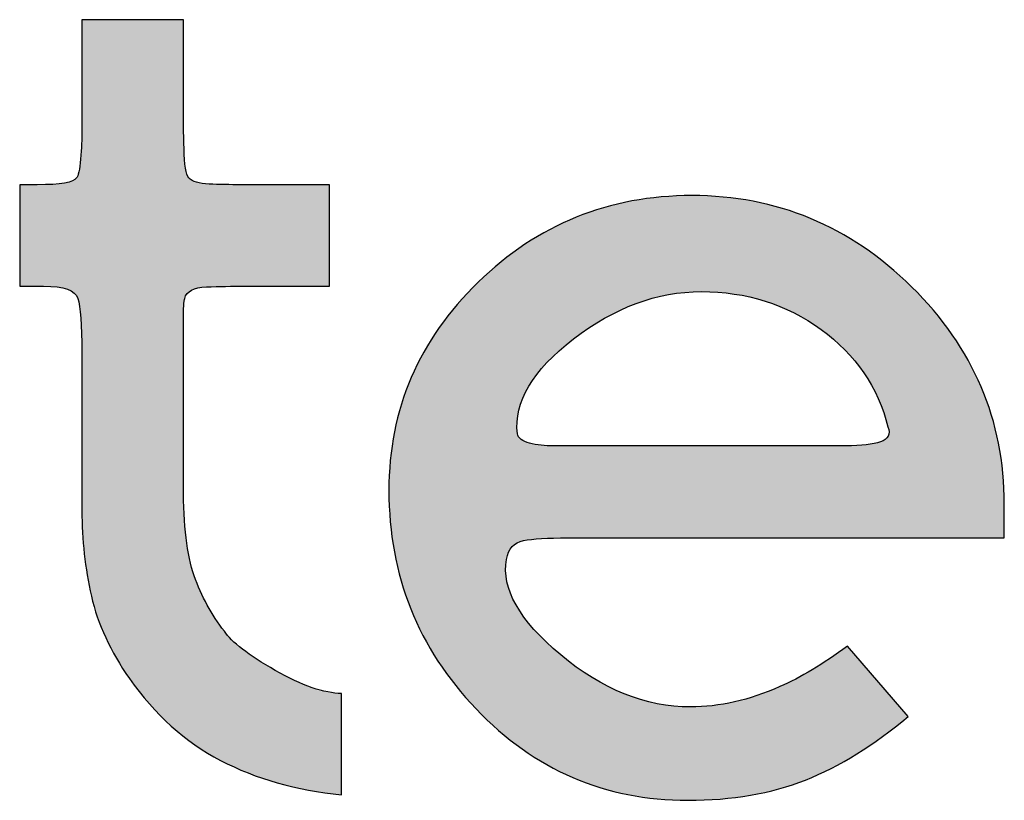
# Model space of a CAD drawing. Header units: millimetres. Extents: x -125 to 300, y 6 to 90.
# Tile 128 of 132: x 297.225 to 297.665, y 22.973 to 23.321. Entities that reach past the tile are written whole.
import ezdxf

# ---------------------------------------------------------------- set-up
doc = ezdxf.new("R2010")
doc.units = ezdxf.units.MM
doc.layers.get('0').update_dxf_attribs({"lineweight": 0})
doc.layers.add('Plano5', color=1, linetype='Continuous')

# ---------------------------------------------------------------- blocks, each defined once
blk = doc.blocks.new('JMULLER')
at = {"layer": 'Plano5', "linetype": 'Continuous', "lineweight": 0}
h = blk.add_hatch(color=7, dxfattribs=at)
h.dxf.hatch_style = 1
edge = h.paths.add_edge_path()
edge.add_spline(control_points=[(144.01603, -14.60474), (144.01603, -14.60474), (144.01603, -14.60474), (144.01603, -14.60474), (144.01603, -14.60474), (144.01715, -14.60028), (144.02161, -14.59791), (144.02956, -14.59763)], knot_values=[0.225, 0.225, 0.225, 0.225, 0.2375, 0.2375, 0.2375, 0.2376, 0.25, 0.25, 0.25, 0.25], degree=3, periodic=0)
edge.add_spline(control_points=[(144.02956, -14.59763), (144.02956, -14.59763), (144.02956, -14.59763), (144.02956, -14.59763), (144.02956, -14.59763), (144.03347, -14.59749), (144.03741, -14.59738), (144.04137, -14.59731)], knot_values=[0.2125, 0.2125, 0.2125, 0.2125, 0.21875, 0.21875, 0.21875, 0.21885, 0.225, 0.225, 0.225, 0.225], degree=3, periodic=0)
edge.add_spline(control_points=[(144.04137, -14.59731), (144.04533, -14.59724), (144.04931, -14.59721), (144.05328, -14.59721), (144.05328, -14.59721), (144.05328, -14.59721), (144.10561, -14.59721), (144.10561, -14.59721), (144.10561, -14.59721), (144.10561, -14.59721), (144.10561, -14.59721), (144.10561, -14.59721)], knot_values=[0.175, 0.175, 0.175, 0.175, 0.1875, 0.1875, 0.1875, 0.1876, 0.2, 0.2, 0.2, 0.2001, 0.2125, 0.2125, 0.2125, 0.2125], degree=3, periodic=0)
edge.add_spline(control_points=[(144.10561, -14.59721), (144.10561, -14.5972), (144.10561, -14.53445), (144.10561, -14.53445), (144.10561, -14.53445), (144.10561, -14.53445), (144.10561, -14.53445), (144.10561, -14.53445)], knot_values=[0.15, 0.15, 0.15, 0.15, 0.1625, 0.1625, 0.1625, 0.1626, 0.175, 0.175, 0.175, 0.175], degree=3, periodic=0)
edge.add_spline(control_points=[(144.10561, -14.53445), (144.10561, -14.53445), (144.05119, -14.53445), (144.05119, -14.53445), (144.05119, -14.53445)], knot_values=[0.125, 0.125, 0.125, 0.125, 0.1375, 0.15, 0.15, 0.15, 0.15], degree=3, periodic=0)
edge.add_spline(control_points=[(144.05119, -14.53445), (144.04757, -14.53445), (144.04408, -14.53441), (144.04073, -14.53434)], knot_values=[0.1125, 0.1125, 0.1125, 0.1125, 0.125, 0.125, 0.125, 0.125], degree=3, periodic=0)
edge.add_spline(control_points=[(144.04073, -14.53434), (144.03738, -14.53427), (144.03417, -14.53417), (144.0311, -14.53403), (144.0311, -14.53403), (144.02496, -14.53375), (144.02078, -14.53249), (144.01854, -14.53026)], knot_values=[0.075, 0.075, 0.075, 0.075, 0.0875, 0.0875, 0.0875, 0.0876, 0.1125, 0.1125, 0.1125, 0.1125], degree=3, periodic=0)
edge.add_spline(control_points=[(144.01854, -14.53026), (144.01854, -14.53026), (144.01854, -14.53026), (144.01854, -14.53026), (144.01854, -14.53026), (144.01687, -14.52803), (144.01589, -14.52203), (144.01561, -14.51227)], knot_values=[0.05, 0.05, 0.05, 0.05, 0.0625, 0.0625, 0.0625, 0.0626, 0.075, 0.075, 0.075, 0.075], degree=3, periodic=0)
edge.add_spline(control_points=[(144.01561, -14.51227), (144.01561, -14.51227), (144.01561, -14.51227), (144.01561, -14.51227), (144.01561, -14.51227), (144.01548, -14.50739), (144.01537, -14.50268), (144.0153, -14.49814)], knot_values=[0.0375, 0.0375, 0.0375, 0.0375, 0.04375, 0.04375, 0.04375, 0.04385, 0.05, 0.05, 0.05, 0.05], degree=3, periodic=0)
edge.add_spline(control_points=[(144.0153, -14.49814), (144.01524, -14.49361), (144.0152, -14.48925), (144.0152, -14.48507), (144.0152, -14.48507), (144.0152, -14.48507), (144.0152, -14.43235), (144.0152, -14.43235)], knot_values=[0, 0, 0, 0, 0.0125, 0.0125, 0.0125, 0.0126, 0.0375, 0.0375, 0.0375, 0.0375], degree=3, periodic=0)
edge.add_spline(control_points=[(144.0152, -14.43235), (144.0152, -14.43235), (144.0152, -14.43235), (144.0152, -14.43235), (144.0152, -14.43235), (143.95241, -14.43235), (143.95241, -14.43235), (143.95241, -14.43235), (143.95241, -14.43235), (143.95241, -14.48339), (143.95241, -14.4834)], knot_values=[0.95, 0.95, 0.95, 0.95, 0.962501, 0.962501, 0.962501, 0.975001, 0.975001, 0.975001, 0.975101, 1, 1, 1, 1], degree=3, periodic=0)
edge.add_spline(control_points=[(143.95241, -14.4834), (143.95241, -14.4834), (143.95241, -14.4834), (143.95241, -14.4834), (143.95241, -14.4834), (143.95241, -14.48563), (143.95241, -14.49149), (143.95241, -14.50097)], knot_values=[0.925, 0.925, 0.925, 0.925, 0.937501, 0.937501, 0.937501, 0.937601, 0.95, 0.95, 0.95, 0.95], degree=3, periodic=0)
edge.add_spline(control_points=[(143.95241, -14.50097), (143.95241, -14.50097), (143.95241, -14.50097), (143.95241, -14.50097), (143.95241, -14.50097), (143.95241, -14.50348), (143.95234, -14.5062), (143.9522, -14.50913)], knot_values=[0.9125, 0.9125, 0.9125, 0.9125, 0.91875, 0.91875, 0.91875, 0.91885, 0.925, 0.925, 0.925, 0.925], degree=3, periodic=0)
edge.add_spline(control_points=[(143.9522, -14.50913), (143.95206, -14.51206), (143.95185, -14.5152), (143.95157, -14.51855), (143.95157, -14.51855), (143.95102, -14.52524), (143.95018, -14.52915), (143.94906, -14.53026)], knot_values=[0.875, 0.875, 0.875, 0.875, 0.8875, 0.8875, 0.8875, 0.8876, 0.9125, 0.9125, 0.9125, 0.9125], degree=3, periodic=0)
edge.add_spline(control_points=[(143.94906, -14.53026), (143.94906, -14.53026), (143.94906, -14.53026), (143.94906, -14.53026), (143.94906, -14.53026), (143.94739, -14.53305), (143.9393, -14.53445), (143.92479, -14.53445)], knot_values=[0.85, 0.85, 0.85, 0.85, 0.8625, 0.8625, 0.8625, 0.8626, 0.875, 0.875, 0.875, 0.875], degree=3, periodic=0)
edge.add_spline(control_points=[(143.92479, -14.53445), (143.92479, -14.53445), (143.92479, -14.53445), (143.92479, -14.53445), (143.92479, -14.53445), (143.9234, -14.53445), (143.92179, -14.53445), (143.91998, -14.53445)], knot_values=[0.8375, 0.8375, 0.8375, 0.8375, 0.84375, 0.84375, 0.84375, 0.84385, 0.85, 0.85, 0.85, 0.85], degree=3, periodic=0)
edge.add_spline(control_points=[(143.91998, -14.53445), (143.91816, -14.53445), (143.91614, -14.53445), (143.91391, -14.53445), (143.91391, -14.53445), (143.91391, -14.53445), (143.91391, -14.5972), (143.91391, -14.59721)], knot_values=[0.8, 0.8, 0.8, 0.8, 0.8125, 0.8125, 0.8125, 0.8126, 0.8375, 0.8375, 0.8375, 0.8375], degree=3, periodic=0)
edge.add_spline(control_points=[(143.91391, -14.59721), (143.91391, -14.59721), (143.91391, -14.59721), (143.91391, -14.59721), (143.91391, -14.59721), (143.91711, -14.59721), (143.92214, -14.59721), (143.92869, -14.59721)], knot_values=[0.775, 0.775, 0.775, 0.775, 0.7875, 0.7875, 0.7875, 0.7876, 0.8, 0.8, 0.8, 0.8], degree=3, periodic=0)
edge.add_spline(control_points=[(143.92869, -14.59721), (143.92869, -14.59721), (143.92869, -14.59721), (143.92869, -14.59721), (143.92869, -14.59721), (143.94125, -14.59721), (143.94837, -14.59972), (143.9499, -14.60474)], knot_values=[0.75, 0.75, 0.75, 0.75, 0.7625, 0.7625, 0.7625, 0.7626, 0.775, 0.775, 0.775, 0.775], degree=3, periodic=0)
edge.add_spline(control_points=[(143.9499, -14.60474), (143.9499, -14.60474), (143.9499, -14.60474), (143.9499, -14.60474), (143.9499, -14.60474), (143.95157, -14.60976), (143.95241, -14.62092), (143.95241, -14.63822)], knot_values=[0.725, 0.725, 0.725, 0.725, 0.7375, 0.7375, 0.7375, 0.7376, 0.75, 0.75, 0.75, 0.75], degree=3, periodic=0)
edge.add_spline(control_points=[(143.95241, -14.63822), (143.95241, -14.63822), (143.95241, -14.63822), (143.95241, -14.63822), (143.95241, -14.63822), (143.95241, -14.63989), (143.95241, -14.64191), (143.95241, -14.64428)], knot_values=[0.7125, 0.7125, 0.7125, 0.7125, 0.71875, 0.71875, 0.71875, 0.71885, 0.725, 0.725, 0.725, 0.725], degree=3, periodic=0)
edge.add_spline(control_points=[(143.95241, -14.64428), (143.95241, -14.64665), (143.95241, -14.64937), (143.95241, -14.65244), (143.95241, -14.65244), (143.95241, -14.65411), (143.95241, -14.656), (143.95241, -14.65809)], knot_values=[0.6875, 0.6875, 0.6875, 0.6875, 0.7, 0.7, 0.7, 0.7001, 0.7125, 0.7125, 0.7125, 0.7125], degree=3, periodic=0)
edge.add_spline(control_points=[(143.95241, -14.65809), (143.95241, -14.66018), (143.95241, -14.66249), (143.95241, -14.665), (143.95241, -14.665), (143.95241, -14.66555), (143.95241, -14.66625), (143.95241, -14.66709)], knot_values=[0.6625, 0.6625, 0.6625, 0.6625, 0.675, 0.675, 0.675, 0.6751, 0.6875, 0.6875, 0.6875, 0.6875], degree=3, periodic=0)
edge.add_spline(control_points=[(143.95241, -14.66709), (143.95241, -14.66792), (143.95241, -14.6689), (143.95241, -14.67002), (143.95241, -14.67002), (143.95241, -14.67002), (143.95241, -14.71102), (143.95241, -14.71102)], knot_values=[0.625, 0.625, 0.625, 0.625, 0.6375, 0.6375, 0.6375, 0.6376, 0.6625, 0.6625, 0.6625, 0.6625], degree=3, periodic=0)
edge.add_spline(control_points=[(143.95241, -14.71102), (143.95241, -14.71102), (143.95241, -14.71102), (143.95241, -14.71102), (143.95241, -14.71549), (143.95241, -14.72386), (143.95241, -14.73613)], knot_values=[0.6, 0.6, 0.6, 0.6, 0.6125, 0.6125, 0.6125, 0.625, 0.625, 0.625, 0.625], degree=3, periodic=0)
edge.add_spline(control_points=[(143.95241, -14.73613), (143.95241, -14.73613), (143.95241, -14.73613), (143.95241, -14.73613), (143.95241, -14.73613), (143.95241, -14.75398), (143.95436, -14.77156), (143.95827, -14.78885)], knot_values=[0.575, 0.575, 0.575, 0.575, 0.5875, 0.5875, 0.5875, 0.5876, 0.6, 0.6, 0.6, 0.6], degree=3, periodic=0)
edge.add_spline(control_points=[(143.95827, -14.78885), (143.95827, -14.78885), (143.95827, -14.78885), (143.95827, -14.78885), (143.95827, -14.78885), (143.96218, -14.80615), (143.97014, -14.82316), (143.98185, -14.8399)], knot_values=[0.55, 0.55, 0.55, 0.55, 0.5625, 0.5625, 0.5625, 0.5626, 0.575, 0.575, 0.575, 0.575], degree=3, periodic=0)
edge.add_spline(control_points=[(143.98185, -14.8399), (143.98185, -14.8399), (143.98185, -14.8399), (143.98185, -14.8399), (143.98185, -14.8399), (143.99761, -14.86222), (144.01631, -14.87909), (144.03822, -14.89053)], knot_values=[0.525, 0.525, 0.525, 0.525, 0.5375, 0.5375, 0.5375, 0.5376, 0.55, 0.55, 0.55, 0.55], degree=3, periodic=0)
edge.add_spline(control_points=[(144.03822, -14.89053), (144.03822, -14.89053), (144.03822, -14.89053), (144.03822, -14.89053), (144.03822, -14.89053), (144.06012, -14.90197), (144.08509, -14.90908), (144.11314, -14.91187)], knot_values=[0.5, 0.5, 0.5, 0.5, 0.5125, 0.5125, 0.5125, 0.5126, 0.525, 0.525, 0.525, 0.525], degree=3, periodic=0)
edge.add_spline(control_points=[(144.11314, -14.91187), (144.11314, -14.91187), (144.11314, -14.91187), (144.11314, -14.91187), (144.11314, -14.91187), (144.11314, -14.91187), (144.11314, -14.84911), (144.11314, -14.84911)], knot_values=[0.475, 0.475, 0.475, 0.475, 0.4875, 0.4875, 0.4875, 0.4876, 0.5, 0.5, 0.5, 0.5], degree=3, periodic=0)
edge.add_spline(control_points=[(144.11314, -14.84911), (144.11314, -14.84911), (144.1024, -14.84911), (144.08886, -14.84436), (144.07212, -14.83488)], knot_values=[0.45, 0.45, 0.45, 0.45, 0.4625, 0.475, 0.475, 0.475, 0.475], degree=3, periodic=0)
edge.add_spline(control_points=[(144.07212, -14.83488), (144.07212, -14.83488), (144.07212, -14.83488), (144.07212, -14.83488), (144.07212, -14.83488), (144.05552, -14.8254), (144.04505, -14.81731), (144.04059, -14.81061)], knot_values=[0.425, 0.425, 0.425, 0.425, 0.4375, 0.4375, 0.4375, 0.4376, 0.45, 0.45, 0.45, 0.45], degree=3, periodic=0)
edge.add_spline(control_points=[(144.04059, -14.81061), (144.04059, -14.81061), (144.04059, -14.81061), (144.04059, -14.81061), (144.04059, -14.81061), (144.03263, -14.80057), (144.02649, -14.78913), (144.02189, -14.7763)], knot_values=[0.4, 0.4, 0.4, 0.4, 0.4125, 0.4125, 0.4125, 0.4126, 0.425, 0.425, 0.425, 0.425], degree=3, periodic=0)
edge.add_spline(control_points=[(144.02189, -14.7763), (144.02189, -14.7763), (144.02189, -14.7763), (144.02189, -14.7763), (144.02189, -14.7763), (144.01743, -14.76347), (144.0152, -14.74506), (144.0152, -14.72107)], knot_values=[0.375, 0.375, 0.375, 0.375, 0.3875, 0.3875, 0.3875, 0.3876, 0.4, 0.4, 0.4, 0.4], degree=3, periodic=0)
edge.add_spline(control_points=[(144.0152, -14.72107), (144.0152, -14.72107), (144.0152, -14.72107), (144.0152, -14.72107), (144.0152, -14.72107), (144.0152, -14.72107), (144.0152, -14.66667), (144.0152, -14.66667)], knot_values=[0.35, 0.35, 0.35, 0.35, 0.3625, 0.3625, 0.3625, 0.3626, 0.375, 0.375, 0.375, 0.375], degree=3, periodic=0)
edge.add_spline(control_points=[(144.0152, -14.66667), (144.0152, -14.66667), (144.0152, -14.66555), (144.0152, -14.66193), (144.0152, -14.65579)], knot_values=[0.325, 0.325, 0.325, 0.325, 0.3375, 0.35, 0.35, 0.35, 0.35], degree=3, periodic=0)
edge.add_spline(control_points=[(144.0152, -14.65579), (144.0152, -14.65579), (144.0152, -14.65579), (144.0152, -14.65579), (144.0152, -14.65579), (144.0152, -14.65272), (144.0152, -14.64951), (144.0152, -14.64616)], knot_values=[0.3125, 0.3125, 0.3125, 0.3125, 0.31875, 0.31875, 0.31875, 0.31885, 0.325, 0.325, 0.325, 0.325], degree=3, periodic=0)
edge.add_spline(control_points=[(144.0152, -14.64616), (144.0152, -14.64282), (144.0152, -14.63933), (144.0152, -14.63571), (144.0152, -14.63571), (144.0152, -14.63347), (144.0152, -14.63089), (144.0152, -14.62796)], knot_values=[0.2875, 0.2875, 0.2875, 0.2875, 0.3, 0.3, 0.3, 0.3001, 0.3125, 0.3125, 0.3125, 0.3125], degree=3, periodic=0)
edge.add_spline(control_points=[(144.0152, -14.62796), (144.0152, -14.62503), (144.0152, -14.62176), (144.0152, -14.61813), (144.0152, -14.61813), (144.0152, -14.61088), (144.01548, -14.60642), (144.01603, -14.60474)], knot_values=[0.25, 0.25, 0.25, 0.25, 0.2625, 0.2625, 0.2625, 0.2626, 0.2875, 0.2875, 0.2875, 0.2875], degree=3, periodic=0)
h = blk.add_hatch(color=7, dxfattribs=at)
h.dxf.hatch_style = 1
edge = h.paths.add_edge_path()
edge.add_spline(control_points=[(144.46597, -14.59763), (144.46597, -14.59763), (144.46597, -14.59763), (144.46597, -14.59763), (144.46597, -14.59763), (144.42774, -14.55997), (144.3824, -14.54114), (144.32994, -14.54114)], knot_values=[0.82353, 0.82353, 0.82353, 0.82353, 0.852942, 0.852942, 0.852942, 0.853042, 0.882354, 0.882354, 0.882354, 0.882354], degree=3, periodic=0)
edge.add_spline(control_points=[(144.32994, -14.54114), (144.32994, -14.54114), (144.32994, -14.54114), (144.32994, -14.54114), (144.32994, -14.54114), (144.2786, -14.54114), (144.23451, -14.55899), (144.19768, -14.59469)], knot_values=[0.764706, 0.764706, 0.764706, 0.764706, 0.794119, 0.794119, 0.794119, 0.794219, 0.82353, 0.82353, 0.82353, 0.82353], degree=3, periodic=0)
edge.add_spline(control_points=[(144.19768, -14.59469), (144.19768, -14.5947), (144.19768, -14.5947), (144.19768, -14.5947), (144.19768, -14.5947), (144.16085, -14.63041), (144.14243, -14.67336), (144.14243, -14.72357)], knot_values=[0.705883, 0.705883, 0.705883, 0.705883, 0.735295, 0.735295, 0.735295, 0.735395, 0.764706, 0.764706, 0.764706, 0.764706], degree=3, periodic=0)
edge.add_spline(control_points=[(144.14243, -14.72357), (144.14243, -14.72357), (144.14243, -14.72358), (144.14243, -14.72358), (144.14243, -14.72358), (144.14243, -14.77602), (144.16043, -14.82106), (144.19642, -14.85872)], knot_values=[0.647059, 0.647059, 0.647059, 0.647059, 0.676471, 0.676471, 0.676471, 0.676571, 0.705883, 0.705883, 0.705883, 0.705883], degree=3, periodic=0)
edge.add_spline(control_points=[(144.19642, -14.85872), (144.19642, -14.85872), (144.19642, -14.85873), (144.19642, -14.85873), (144.19642, -14.85873), (144.23242, -14.89639), (144.27609, -14.91522), (144.32743, -14.91522)], knot_values=[0.588236, 0.588236, 0.588236, 0.588236, 0.617648, 0.617648, 0.617648, 0.617748, 0.647059, 0.647059, 0.647059, 0.647059], degree=3, periodic=0)
edge.add_spline(control_points=[(144.32743, -14.91522), (144.32743, -14.91522), (144.32743, -14.91522), (144.32743, -14.91522), (144.32743, -14.91522), (144.35478, -14.91522), (144.37906, -14.91103), (144.40026, -14.90267)], knot_values=[0.529412, 0.529412, 0.529412, 0.529412, 0.558824, 0.558824, 0.558824, 0.558924, 0.588236, 0.588236, 0.588236, 0.588236], degree=3, periodic=0)
edge.add_spline(control_points=[(144.40026, -14.90267), (144.40026, -14.90267), (144.40026, -14.90267), (144.40026, -14.90267), (144.40026, -14.90267), (144.42147, -14.8943), (144.44267, -14.88119), (144.46388, -14.86333)], knot_values=[0.470589, 0.470589, 0.470589, 0.470589, 0.500001, 0.500001, 0.500001, 0.500101, 0.529412, 0.529412, 0.529412, 0.529412], degree=3, periodic=0)
edge.add_spline(control_points=[(144.46388, -14.86333), (144.46388, -14.86333), (144.46388, -14.86333), (144.46388, -14.86333), (144.46388, -14.86333), (144.46388, -14.86333), (144.42621, -14.81982), (144.42621, -14.81982)], knot_values=[0.411765, 0.411765, 0.411765, 0.411765, 0.441177, 0.441177, 0.441177, 0.441277, 0.470589, 0.470589, 0.470589, 0.470589], degree=3, periodic=0)
edge.add_spline(control_points=[(144.42621, -14.81982), (144.42621, -14.81982), (144.42245, -14.8226), (144.41875, -14.82522), (144.41512, -14.82766)], knot_values=[0.397059, 0.397059, 0.397059, 0.397059, 0.404412, 0.411765, 0.411765, 0.411765, 0.411765], degree=3, periodic=0)
edge.add_spline(control_points=[(144.41512, -14.82766), (144.40787, -14.83254), (144.40089, -14.83672), (144.3942, -14.84021)], knot_values=[0.367647, 0.367647, 0.367647, 0.367647, 0.397059, 0.397059, 0.397059, 0.397059], degree=3, periodic=0)
edge.add_spline(control_points=[(144.3942, -14.84021), (144.39085, -14.84195), (144.38757, -14.84352), (144.38436, -14.84492), (144.38436, -14.84492), (144.36538, -14.85329), (144.34697, -14.85747), (144.3291, -14.85747)], knot_values=[0.294118, 0.294118, 0.294118, 0.294118, 0.308824, 0.308824, 0.308824, 0.308924, 0.367647, 0.367647, 0.367647, 0.367647], degree=3, periodic=0)
edge.add_spline(control_points=[(144.3291, -14.85747), (144.3291, -14.85747), (144.3291, -14.85747), (144.3291, -14.85747), (144.3291, -14.85747), (144.3012, -14.85747), (144.27441, -14.84673), (144.24875, -14.82526)], knot_values=[0.235295, 0.235295, 0.235295, 0.235295, 0.264707, 0.264707, 0.264707, 0.264807, 0.294118, 0.294118, 0.294118, 0.294118], degree=3, periodic=0)
edge.add_spline(control_points=[(144.24875, -14.82526), (144.24875, -14.82526), (144.24875, -14.82526), (144.24875, -14.82526), (144.24875, -14.82526), (144.22307, -14.80378), (144.21191, -14.78411), (144.21526, -14.76626)], knot_values=[0.176471, 0.176471, 0.176471, 0.176471, 0.205883, 0.205883, 0.205883, 0.205983, 0.235295, 0.235295, 0.235295, 0.235295], degree=3, periodic=0)
edge.add_spline(control_points=[(144.21526, -14.76626), (144.21526, -14.76626), (144.21526, -14.76626), (144.21526, -14.76626), (144.21526, -14.76626), (144.21638, -14.75956), (144.21986, -14.75566), (144.22572, -14.75454)], knot_values=[0.117648, 0.117648, 0.117648, 0.117648, 0.14706, 0.14706, 0.14706, 0.14716, 0.176471, 0.176471, 0.176471, 0.176471], degree=3, periodic=0)
edge.add_spline(control_points=[(144.22572, -14.75454), (144.22572, -14.75454), (144.22572, -14.75454), (144.22572, -14.75454), (144.22572, -14.75454), (144.22719, -14.75426), (144.22885, -14.75402), (144.23072, -14.75381)], knot_values=[0.102941, 0.102941, 0.102941, 0.102941, 0.110295, 0.110295, 0.110295, 0.110395, 0.117648, 0.117648, 0.117648, 0.117648], degree=3, periodic=0)
edge.add_spline(control_points=[(144.23072, -14.75381), (144.23446, -14.75339), (144.23901, -14.75311), (144.24438, -14.75297)], knot_values=[0.07353, 0.07353, 0.07353, 0.07353, 0.102941, 0.102941, 0.102941, 0.102941], degree=3, periodic=0)
edge.add_spline(control_points=[(144.24438, -14.75297), (144.24707, -14.7529), (144.24997, -14.75287), (144.25307, -14.75287), (144.25307, -14.75287), (144.25307, -14.75287), (144.52332, -14.75287), (144.52332, -14.75287)], knot_values=[0, 0, 0, 0, 0.014706, 0.014706, 0.014706, 0.014806, 0.07353, 0.07353, 0.07353, 0.07353], degree=3, periodic=0)
edge.add_spline(control_points=[(144.52332, -14.75287), (144.52332, -14.7484), (144.52332, -14.74143), (144.52332, -14.73195), (144.52332, -14.73195), (144.52332, -14.68006), (144.5042, -14.63529), (144.46597, -14.59763)], knot_values=[0.882354, 0.882354, 0.882354, 0.882354, 0.941177, 0.941177, 0.941177, 0.941277, 1, 1, 1, 1], degree=3, periodic=0)
edge = h.paths.add_edge_path(flags=16)
edge.add_spline(control_points=[(144.3358, -14.60056), (144.3358, -14.60056), (144.3358, -14.60056), (144.3358, -14.60056), (144.3358, -14.60056), (144.3637, -14.60056), (144.3884, -14.60837), (144.40988, -14.62399)], knot_values=[0.09091, 0.09091, 0.09091, 0.09091, 0.136365, 0.136365, 0.136365, 0.136465, 0.181819, 0.181819, 0.181819, 0.181819], degree=3, periodic=0)
edge.add_spline(control_points=[(144.40988, -14.62399), (144.40988, -14.62399), (144.40988, -14.62399), (144.40988, -14.62399), (144.40988, -14.62399), (144.43137, -14.63961), (144.44519, -14.6597), (144.45133, -14.68424)], knot_values=[0, 0, 0, 0, 0.045455, 0.045455, 0.045455, 0.045555, 0.09091, 0.09091, 0.09091, 0.09091], degree=3, periodic=0)
edge.add_spline(control_points=[(144.45133, -14.68424), (144.453, -14.68871), (144.45147, -14.69178), (144.44672, -14.69345), (144.44672, -14.69345), (144.44613, -14.69365), (144.4455, -14.69385), (144.44483, -14.69403)], knot_values=[0.897727, 0.897727, 0.897727, 0.897727, 0.988636, 0.988636, 0.988636, 0.988736, 1, 1, 1, 1], degree=3, periodic=0)
edge.add_spline(control_points=[(144.44483, -14.69403), (144.44349, -14.6944), (144.44201, -14.69471), (144.44038, -14.69497)], knot_values=[0.875, 0.875, 0.875, 0.875, 0.897727, 0.897727, 0.897727, 0.897727], degree=3, periodic=0)
edge.add_spline(control_points=[(144.44038, -14.69497), (144.43793, -14.69537), (144.43516, -14.69564), (144.43204, -14.6958)], knot_values=[0.84091, 0.84091, 0.84091, 0.84091, 0.875, 0.875, 0.875, 0.875], degree=3, periodic=0)
edge.add_spline(control_points=[(144.43204, -14.6958), (144.42997, -14.6959), (144.42774, -14.69596), (144.42537, -14.69596), (144.42537, -14.69596), (144.4237, -14.69596), (144.42168, -14.69596), (144.41931, -14.69596)], knot_values=[0.772727, 0.772727, 0.772727, 0.772727, 0.795455, 0.795455, 0.795455, 0.795555, 0.84091, 0.84091, 0.84091, 0.84091], degree=3, periodic=0)
edge.add_spline(control_points=[(144.41931, -14.69596), (144.41694, -14.69596), (144.41422, -14.69596), (144.41115, -14.69596), (144.41115, -14.69596), (144.41115, -14.69596), (144.25544, -14.69596), (144.25544, -14.69596), (144.25544, -14.69596)], knot_values=[0.636364, 0.636364, 0.636364, 0.636364, 0.681818, 0.681818, 0.681818, 0.681918, 0.727273, 0.772727, 0.772727, 0.772727, 0.772727], degree=3, periodic=0)
edge.add_spline(control_points=[(144.25544, -14.69596), (144.25433, -14.69596), (144.25286, -14.69596), (144.25105, -14.69596)], knot_values=[0.590909, 0.590909, 0.590909, 0.590909, 0.636364, 0.636364, 0.636364, 0.636364], degree=3, periodic=0)
edge.add_spline(control_points=[(144.25105, -14.69596), (144.24923, -14.69596), (144.24707, -14.69596), (144.24456, -14.69596), (144.24456, -14.69596), (144.24316, -14.69596), (144.2418, -14.69592), (144.24048, -14.69585)], knot_values=[0.522727, 0.522727, 0.522727, 0.522727, 0.568181, 0.568181, 0.568181, 0.568281, 0.590909, 0.590909, 0.590909, 0.590909], degree=3, periodic=0)
edge.add_spline(control_points=[(144.24048, -14.69585), (144.23915, -14.69578), (144.23786, -14.69568), (144.2366, -14.69554)], knot_values=[0.5, 0.5, 0.5, 0.5, 0.522727, 0.522727, 0.522727, 0.522727], degree=3, periodic=0)
edge.add_spline(control_points=[(144.23294, -14.69501), (144.23176, -14.69481), (144.23061, -14.69456), (144.22949, -14.69429), (144.22949, -14.69429), (144.22893, -14.69415), (144.2284, -14.69399), (144.22791, -14.69383)], knot_values=[0.443181, 0.443181, 0.443181, 0.443181, 0.465909, 0.465909, 0.465909, 0.466009, 0.477273, 0.477273, 0.477273, 0.477273], degree=3, periodic=0)
edge.add_spline(control_points=[(144.22475, -14.69234), (144.22441, -14.69211), (144.22409, -14.69186), (144.22381, -14.69161)], knot_values=[0.403409, 0.403409, 0.403409, 0.403409, 0.414773, 0.414773, 0.414773, 0.414773], degree=3, periodic=0)
edge.add_spline(control_points=[(144.22209, -14.68894), (144.22204, -14.68877), (144.222, -14.6886), (144.22196, -14.68843), (144.22196, -14.68843), (144.21972, -14.6689), (144.2313, -14.64938), (144.2567, -14.62985)], knot_values=[0.272728, 0.272728, 0.272728, 0.272728, 0.278411, 0.278411, 0.278411, 0.278511, 0.369319, 0.369319, 0.369319, 0.369319], degree=3, periodic=0)
edge.add_spline(control_points=[(144.2567, -14.62985), (144.2567, -14.62985), (144.2567, -14.62985), (144.2567, -14.62985), (144.2567, -14.62985), (144.28209, -14.61032), (144.30845, -14.60056), (144.3358, -14.60056)], knot_values=[0.181819, 0.181819, 0.181819, 0.181819, 0.227274, 0.227274, 0.227274, 0.227374, 0.272728, 0.272728, 0.272728, 0.272728], degree=3, periodic=0)
at = {"layer": 'Plano5', "color": 7}
for points, knots in [([(144.0152, -14.43235), (144.0152, -14.43235), (144.0152, -14.48507), (144.0152, -14.48507), (144.0152, -14.48507), (144.0152, -14.49344), (144.01534, -14.50251), (144.01561, -14.51227), (144.01561, -14.51227), (144.01589, -14.52203), (144.01687, -14.52803), (144.01854, -14.53026), (144.01854, -14.53026), (144.02078, -14.53249), (144.02496, -14.53375), (144.0311, -14.53403), (144.0311, -14.53403), (144.03724, -14.53431), (144.04394, -14.53445), (144.05119, -14.53445), (144.05119, -14.53445), (144.05119, -14.53445), (144.10561, -14.53445), (144.10561, -14.53445), (144.10561, -14.53445), (144.10561, -14.53445), (144.10561, -14.59721), (144.10561, -14.59721), (144.10561, -14.59721), (144.10561, -14.59721), (144.05328, -14.59721), (144.05328, -14.59721), (144.05328, -14.59721), (144.04533, -14.59721), (144.03738, -14.59735), (144.02956, -14.59763), (144.02956, -14.59763), (144.02161, -14.59791), (144.01715, -14.60028), (144.01603, -14.60474), (144.01603, -14.60474), (144.01548, -14.60642), (144.0152, -14.61088), (144.0152, -14.61813), (144.0152, -14.61813), (144.0152, -14.62539), (144.0152, -14.63124), (144.0152, -14.63571), (144.0152, -14.63571), (144.0152, -14.64296), (144.0152, -14.64965), (144.0152, -14.65579), (144.0152, -14.65579), (144.0152, -14.66193), (144.0152, -14.66555), (144.0152, -14.66667), (144.0152, -14.66667), (144.0152, -14.66667), (144.0152, -14.72107), (144.0152, -14.72107), (144.0152, -14.72107), (144.0152, -14.74506), (144.01743, -14.76347), (144.02189, -14.7763), (144.02189, -14.7763), (144.02649, -14.78913), (144.03263, -14.80057), (144.04059, -14.81061), (144.04059, -14.81061), (144.04505, -14.81731), (144.05552, -14.8254), (144.07212, -14.83488), (144.07212, -14.83488), (144.08886, -14.84436), (144.1024, -14.84911), (144.11314, -14.84911), (144.11314, -14.84911), (144.11314, -14.84911), (144.11314, -14.91187), (144.11314, -14.91187), (144.11314, -14.91187), (144.08509, -14.90908), (144.06012, -14.90197), (144.03822, -14.89053), (144.03822, -14.89053), (144.01631, -14.87909), (143.99761, -14.86222), (143.98185, -14.8399), (143.98185, -14.8399), (143.97014, -14.82316), (143.96218, -14.80615), (143.95827, -14.78885), (143.95827, -14.78885), (143.95436, -14.77156), (143.95241, -14.75398), (143.95241, -14.73613), (143.95241, -14.73613), (143.95241, -14.72386), (143.95241, -14.71549), (143.95241, -14.71102), (143.95241, -14.71102), (143.95241, -14.71102), (143.95241, -14.67002), (143.95241, -14.67002), (143.95241, -14.67002), (143.95241, -14.66779), (143.95241, -14.66611), (143.95241, -14.665), (143.95241, -14.665), (143.95241, -14.65998), (143.95241, -14.65579), (143.95241, -14.65244), (143.95241, -14.65244), (143.95241, -14.64631), (143.95241, -14.64156), (143.95241, -14.63822), (143.95241, -14.63822), (143.95241, -14.62092), (143.95157, -14.60976), (143.9499, -14.60474), (143.9499, -14.60474), (143.94837, -14.59972), (143.94125, -14.59721), (143.92869, -14.59721), (143.92869, -14.59721), (143.92214, -14.59721), (143.91711, -14.59721), (143.91391, -14.59721), (143.91391, -14.59721), (143.91391, -14.59721), (143.91391, -14.53445), (143.91391, -14.53445), (143.91391, -14.53445), (143.91837, -14.53445), (143.922, -14.53445), (143.92479, -14.53445), (143.92479, -14.53445), (143.9393, -14.53445), (143.94739, -14.53305), (143.94906, -14.53026), (143.94906, -14.53026), (143.95018, -14.52915), (143.95102, -14.52524), (143.95157, -14.51855), (143.95157, -14.51855), (143.95213, -14.51185), (143.95241, -14.50599), (143.95241, -14.50097), (143.95241, -14.50097), (143.95241, -14.49149), (143.95241, -14.48563), (143.95241, -14.4834), (143.95241, -14.4834), (143.95241, -14.4834), (143.95241, -14.43235), (143.95241, -14.43235), (143.95241, -14.43235), (143.95241, -14.43235), (144.0152, -14.43235), (144.0152, -14.43235)], [0, 0, 0, 0, 0.025, 0.025, 0.025, 0.025, 0.05, 0.05, 0.05, 0.05, 0.075, 0.075, 0.075, 0.075, 0.1, 0.1, 0.1, 0.1, 0.125, 0.125, 0.125, 0.125, 0.15, 0.15, 0.15, 0.15, 0.175, 0.175, 0.175, 0.175, 0.2, 0.2, 0.2, 0.2, 0.225, 0.225, 0.225, 0.225, 0.25, 0.25, 0.25, 0.25, 0.275, 0.275, 0.275, 0.275, 0.3, 0.3, 0.3, 0.3, 0.325, 0.325, 0.325, 0.325, 0.35, 0.35, 0.35, 0.35, 0.375, 0.375, 0.375, 0.375, 0.4, 0.4, 0.4, 0.4, 0.425, 0.425, 0.425, 0.425, 0.45, 0.45, 0.45, 0.45, 0.475, 0.475, 0.475, 0.475, 0.5, 0.5, 0.5, 0.5, 0.525, 0.525, 0.525, 0.525, 0.55, 0.55, 0.55, 0.55, 0.575, 0.575, 0.575, 0.575, 0.6, 0.6, 0.6, 0.6, 0.625, 0.625, 0.625, 0.625, 0.65, 0.65, 0.65, 0.65, 0.675, 0.675, 0.675, 0.675, 0.7, 0.7, 0.7, 0.7, 0.725, 0.725, 0.725, 0.725, 0.75, 0.75, 0.75, 0.75, 0.775, 0.775, 0.775, 0.775, 0.8, 0.8, 0.8, 0.8, 0.825, 0.825, 0.825, 0.825, 0.85, 0.85, 0.85, 0.85, 0.875, 0.875, 0.875, 0.875, 0.9, 0.9, 0.9, 0.9, 0.925, 0.925, 0.925, 0.925, 0.95, 0.95, 0.95, 0.95, 0.975, 0.975, 0.975, 0.975, 1, 1, 1, 1]), ([(144.52332, -14.75287), (144.52332, -14.75287), (144.25307, -14.75287), (144.25307, -14.75287), (144.25307, -14.75287), (144.24065, -14.75287), (144.23158, -14.75343), (144.22572, -14.75454), (144.22572, -14.75454), (144.21986, -14.75566), (144.21638, -14.75956), (144.21526, -14.76626), (144.21526, -14.76626), (144.21191, -14.78411), (144.22307, -14.80378), (144.24875, -14.82526), (144.24875, -14.82526), (144.27441, -14.84673), (144.3012, -14.85747), (144.3291, -14.85747), (144.3291, -14.85747), (144.34697, -14.85747), (144.36538, -14.85329), (144.38436, -14.84492), (144.38436, -14.84492), (144.39719, -14.83934), (144.41115, -14.83097), (144.42621, -14.81982), (144.42621, -14.81982), (144.42621, -14.81982), (144.46388, -14.86333), (144.46388, -14.86333), (144.46388, -14.86333), (144.44267, -14.88119), (144.42147, -14.8943), (144.40026, -14.90267), (144.40026, -14.90267), (144.37906, -14.91103), (144.35478, -14.91522), (144.32743, -14.91522), (144.32743, -14.91522), (144.27609, -14.91522), (144.23242, -14.89639), (144.19642, -14.85873), (144.19642, -14.85873), (144.16043, -14.82107), (144.14243, -14.77602), (144.14243, -14.72358), (144.14243, -14.72358), (144.14243, -14.67337), (144.16085, -14.63041), (144.19768, -14.5947), (144.19768, -14.5947), (144.23451, -14.55899), (144.2786, -14.54114), (144.32994, -14.54114), (144.32994, -14.54114), (144.3824, -14.54114), (144.42774, -14.55997), (144.46597, -14.59763), (144.46597, -14.59763), (144.5042, -14.63529), (144.52332, -14.68006), (144.52332, -14.73195), (144.52332, -14.73195), (144.52332, -14.74143), (144.52332, -14.7484), (144.52332, -14.75287)], [0, 0, 0, 0, 0.058824, 0.058824, 0.058824, 0.058824, 0.117647, 0.117647, 0.117647, 0.117647, 0.176471, 0.176471, 0.176471, 0.176471, 0.235294, 0.235294, 0.235294, 0.235294, 0.294118, 0.294118, 0.294118, 0.294118, 0.352941, 0.352941, 0.352941, 0.352941, 0.411765, 0.411765, 0.411765, 0.411765, 0.470588, 0.470588, 0.470588, 0.470588, 0.529412, 0.529412, 0.529412, 0.529412, 0.588235, 0.588235, 0.588235, 0.588235, 0.647059, 0.647059, 0.647059, 0.647059, 0.705882, 0.705882, 0.705882, 0.705882, 0.764706, 0.764706, 0.764706, 0.764706, 0.823529, 0.823529, 0.823529, 0.823529, 0.882353, 0.882353, 0.882353, 0.882353, 0.941176, 0.941176, 0.941176, 0.941176, 1, 1, 1, 1]), ([(144.45133, -14.68424), (144.44519, -14.6597), (144.43137, -14.63961), (144.40988, -14.62399), (144.40988, -14.62399), (144.3884, -14.60837), (144.3637, -14.60056), (144.3358, -14.60056), (144.3358, -14.60056), (144.30845, -14.60056), (144.28209, -14.61032), (144.2567, -14.62985), (144.2567, -14.62985), (144.2313, -14.64938), (144.21972, -14.6689), (144.22196, -14.68843), (144.22196, -14.68843), (144.22251, -14.69122), (144.22502, -14.69317), (144.22949, -14.69429), (144.22949, -14.69429), (144.23395, -14.6954), (144.23897, -14.69596), (144.24456, -14.69596), (144.24456, -14.69596), (144.24958, -14.69596), (144.25321, -14.69596), (144.25544, -14.69596), (144.25544, -14.69596), (144.25544, -14.69596), (144.41115, -14.69596), (144.41115, -14.69596), (144.41115, -14.69596), (144.41728, -14.69596), (144.42203, -14.69596), (144.42537, -14.69596), (144.42537, -14.69596), (144.43486, -14.69596), (144.44197, -14.69512), (144.44672, -14.69345), (144.44672, -14.69345), (144.45147, -14.69178), (144.453, -14.68871), (144.45133, -14.68424)], [0, 0, 0, 0, 0.090909, 0.090909, 0.090909, 0.090909, 0.181818, 0.181818, 0.181818, 0.181818, 0.272727, 0.272727, 0.272727, 0.272727, 0.363636, 0.363636, 0.363636, 0.363636, 0.454545, 0.454545, 0.454545, 0.454545, 0.545455, 0.545455, 0.545455, 0.545455, 0.636364, 0.636364, 0.636364, 0.636364, 0.727273, 0.727273, 0.727273, 0.727273, 0.818182, 0.818182, 0.818182, 0.818182, 0.909091, 0.909091, 0.909091, 0.909091, 1, 1, 1, 1])]:
    blk.add_open_spline(points, degree=3, knots=knots, dxfattribs=at)

msp = doc.modelspace()

# ---------------------------------------------------------------- block references
at = {"color": 0, "xscale": 0.7218114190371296, "yscale": 0.7218114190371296, "zscale": 0.7218114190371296}
msp.add_blockref('JMULLER', (193.34677, 33.73873), dxfattribs=at)
msp.add_blockref('JMULLER', (193.34677, 33.73873), dxfattribs=at)

doc.saveas('drawing.dxf')
